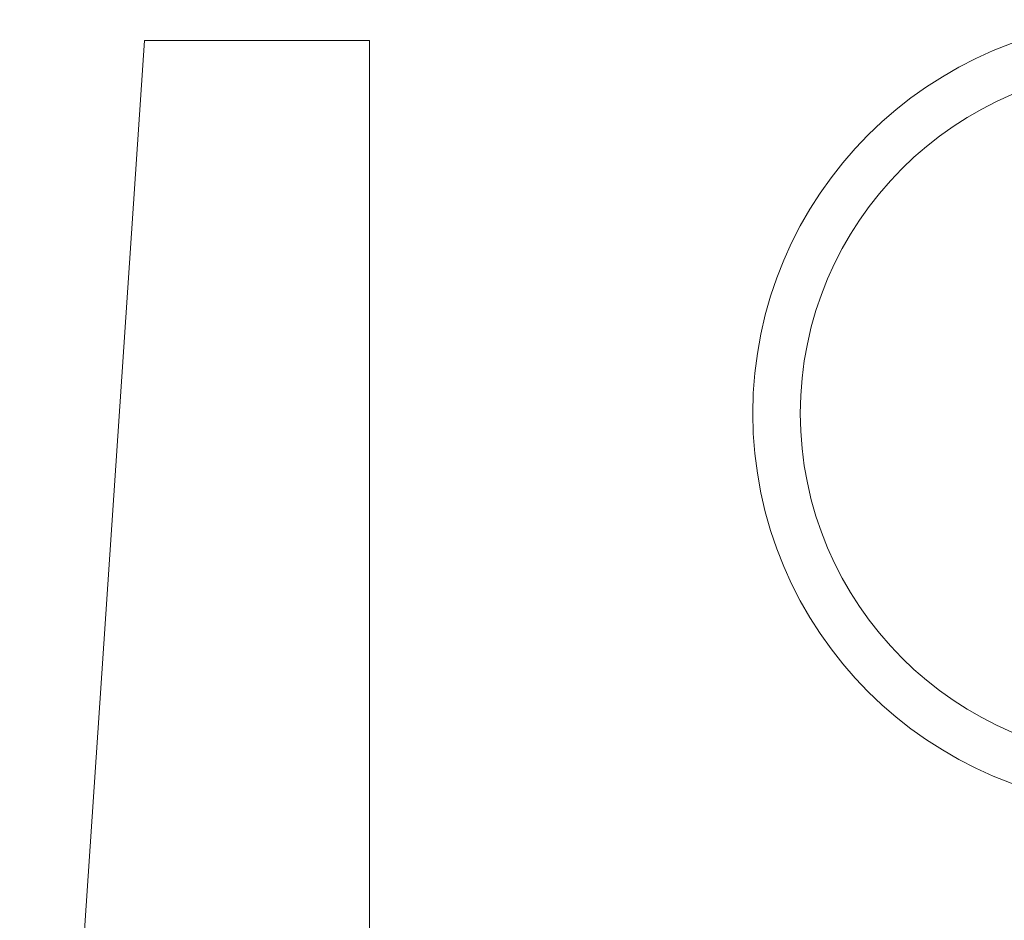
# Model space of a CAD drawing. Header units: millimetres. Extents: x 7 to 595, y -296 to -6.
# Tile 110 of 131: x 395 to 437, y -110 to -71. Entities that reach past the tile are written whole.
import ezdxf

# ---------------------------------------------------------------- set-up
doc = ezdxf.new("R2010")
doc.units = ezdxf.units.MM
doc.header["$MEASUREMENT"] = 0
doc.layers.add('Layer 1', color=7, linetype='Continuous', lineweight=0)

# ---------------------------------------------------------------- blocks, each defined once
blk = doc.blocks.new('Block_31')
at = {"layer": 'Layer 1', "color": 240, "lineweight": 0, "true_color": 0xed2224}
for points in [[(454.236, -101.032), (451.277, -103.528), (447.454, -105.032), (443.281, -105.032), (433.892, -105.032), (426.281, -97.421), (426.281, -88.032), (426.281, -78.643), (433.892, -71.032), (443.281, -71.032), (447.454, -71.032), (451.277, -72.536), (454.236, -75.032)], [(443.281, -102.982), (451.515, -102.982), (458.231, -96.266), (458.231, -88.032), (458.231, -79.798), (451.515, -73.082), (443.281, -73.082), (435.047, -73.082), (428.331, -79.798), (428.331, -88.032), (428.331, -96.266), (435.047, -102.982), (443.281, -102.982)]]:
    blk.add_open_spline(points, degree=3, knots=[0, 0, 0, 0, 1, 1, 1, 2, 2, 2, 3, 3, 3, 4, 4, 4, 4], dxfattribs=at)
blk = doc.blocks.new('Block_30')
at = {"layer": 'Layer 1'}
blk.add_blockref('Block_31', (0, 0), dxfattribs=at)
blk = doc.blocks.new('Block_28')
at = {"layer": 'Layer 1'}
blk.add_blockref('Block_30', (0, 0), dxfattribs=at)
blk = doc.blocks.new('Block_51')
at = {"layer": 'Layer 1', "color": 240, "lineweight": 0, "true_color": 0xed2224}
blk.add_line((409.735, -71.933), (400.013, -71.934), dxfattribs=at)
for points in [[(400.013, -71.934), (400.013, -71.934), (394.624, -151.778), (394.624, -151.778)], [(409.736, -151.711), (409.736, -151.711), (409.735, -71.933), (409.735, -71.933)]]:
    blk.add_open_spline(points, degree=3, dxfattribs=at)

msp = doc.modelspace()

# ---------------------------------------------------------------- block references
at = {"layer": 'Layer 1'}
for name in ['Block_28', 'Block_51']:
    msp.add_blockref(name, (0, 0), dxfattribs=at)

doc.saveas('drawing.dxf')
